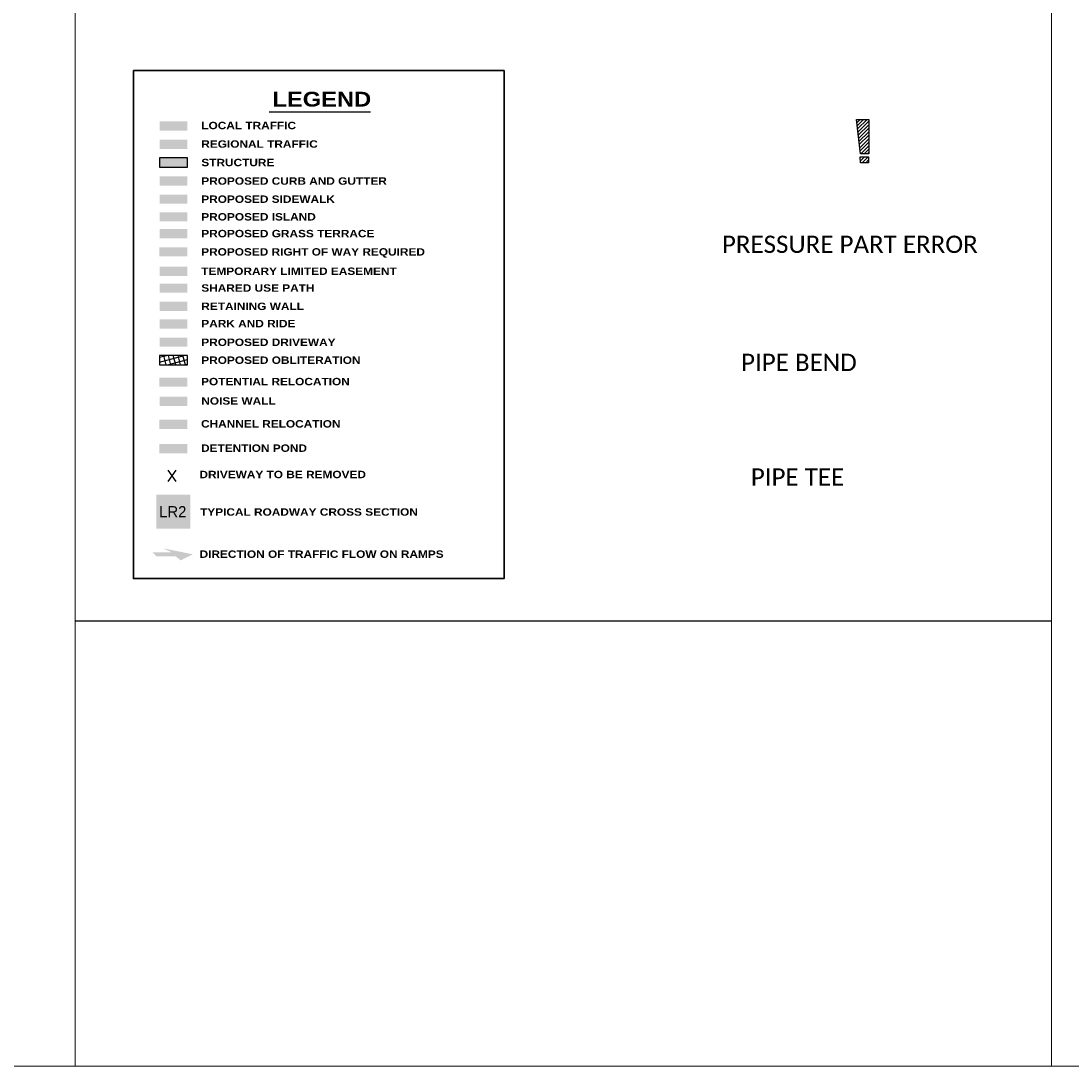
# Model space of a CAD drawing. Extents: x 3480 to 4622, y 4336 to 4703.
# Tile 24 of 33: x 4079 to 4132, y 4579 to 4632. Entities that reach past the tile are written whole.
import ezdxf
from ezdxf.enums import TextEntityAlignment as Align

# ---------------------------------------------------------------- set-up
doc = ezdxf.new("R2010")
doc.units = 0
doc.header["$MEASUREMENT"] = 0
for name, color, linetype, lineweight in [('P_MISC', 7, 'Continuous', 25), ('P_MISC_TYPS', 7, 'Continuous', 25), ('PLT_Sheet_Info', 7, 'Continuous', 18)]:
    doc.layers.add(name, color=color, linetype=linetype, lineweight=lineweight)
doc.layers.add('P_MISC_NoPlot', color=7, linetype='Continuous', lineweight=18, plot=False)
doc.layers.add('P_MISC_TXT', color=7, linetype='Continuous')
doc.styles.add('CalibriLight', font='calibril.ttf')
doc.styles.add('Style-dot_font5', font='dot_font5.shx')
doc.styles.add('Style-DOT_FONT_35', font='ariblk.ttf')
pattern_1 = [(45, (-14.6212, -14.98135), (-0.08838835, 0.08838835), [])]

# ---------------------------------------------------------------- blocks, each defined once
blk = doc.blocks.new('PRESSUREPARTERRORBLOCK')
h = blk.add_hatch()
h.set_pattern_fill('ANSI31', color=256)
h.set_pattern_definition(pattern_1)
h.paths.add_polyline_path([(2.776, 2.259), (2.151, 2.259), (2.35, 0.526), (2.776, 0.526)])
h = blk.add_hatch()
h.set_pattern_fill('ANSI31', color=256)
h.set_pattern_definition(pattern_1)
h.paths.add_polyline_path([(2.763, 0.363), (2.342, 0.363), (2.362, 0.07), (2.763, 0.07)])
at = {"color": 2}
for points in [[(2.151, 2.259), (2.776, 2.259), (2.776, 0.526), (2.35, 0.526)], [(2.342, 0.363), (2.763, 0.363), (2.763, 0.07), (2.362, 0.07)]]:
    blk.add_lwpolyline(points, close=True, dxfattribs=at)
blk = doc.blocks.new('*U62')
at = {"layer": 'P_MISC', "lineweight": 25}
for p, q in [((-75, 15.3), (-38.9, 25)), ((-75, -10.5), (57.6, 25)), ((-39.8, -25), (-53.2, 25)), ((-32.4, -25), (75, 3.8)), ((-13.9, -25), (-27.3, 25)), ((12, -25), (-1.4, 25)), ((37.9, -25), (24.5, 25)), ((63.7, -25), (50.4, 25)), ((64.2, -25), (75, -22.1))]:
    blk.add_line(p, q, dxfattribs=at)
at = {"layer": 'P_MISC', "lineweight": 25, "flags": 128}
blk.add_lwpolyline([(-75, 25), (-75, -25), (75, -25), (75, 25), (-75, 25)], close=True, dxfattribs=at)
blk = doc.blocks.new('*U63')
at = {"layer": 'P_MISC', "color": 7, "lineweight": 25}
for p, q in [((28.7, -41), (-28.7, 41)), ((-28.7, -41), (28.7, 41))]:
    blk.add_line(p, q, dxfattribs=at)
blk = doc.blocks.new('MARWT5')
at = {"layer": 'P_MISC', "linetype": 'Continuous', "lineweight": 40}
blk.add_hatch(color=256, dxfattribs=at).paths.add_polyline_path([(-11.5, -11.5), (-11.5, 92.2), (-32.6, 46.1), (0, 207.4), (32.6, 141.1), (11.5, 115.2), (11.5, 11.5)])
blk = doc.blocks.new('new block')
at = {"layer": 'P_MISC', "lineweight": 25}
blk.add_line((2148940.8, 2145312.2), (2149105.2, 2145312.2), dxfattribs=at)
at = {"layer": 'P_MISC', "color": 241, "lineweight": 25, "flags": 128}
blk.add_lwpolyline([(2148763.6, 2145237.4), (2148763.6, 2145222.4), (2148808.6, 2145222.4), (2148808.6, 2145237.4), (2148763.6, 2145237.4)], close=True, dxfattribs=at)
at = {"layer": 'P_MISC', "color": 81, "linetype": 'Continuous', "lineweight": 25, "extrusion": (0, 0, -1)}
blk.add_solid([(-2148763.6, 2145296.4), (-2148763.6, 2145281.4), (-2148808.6, 2145296.4), (-2148808.6, 2145281.4)], dxfattribs=at)
at = {"layer": 'P_MISC', "color": 131, "linetype": 'Continuous', "lineweight": 25}
blk.add_solid([(2148763.6, 2145266.7), (2148763.6, 2145251.7), (2148808.6, 2145266.7), (2148808.6, 2145251.7)], dxfattribs=at)
at = {"layer": 'P_MISC', "color": 241, "linetype": 'Continuous', "lineweight": 25, "extrusion": (0, 0, -1)}
blk.add_solid([(-2148763.6, 2145237.4), (-2148763.6, 2145222.4), (-2148808.6, 2145237.4), (-2148808.6, 2145222.4)], dxfattribs=at)
at = {"layer": 'P_MISC', "color": 40, "lineweight": 25}
blk.add_solid([(2148763.6, 2145207.4), (2148763.6, 2145192.4), (2148808.6, 2145207.4), (2148808.6, 2145192.4)], dxfattribs=at)
at = {"layer": 'P_MISC', "color": 20, "lineweight": 25}
blk.add_solid([(2148763.6, 2145178), (2148763.6, 2145163), (2148808.6, 2145178), (2148808.6, 2145163)], dxfattribs=at)
at = {"layer": 'P_MISC', "color": 9, "lineweight": 25}
blk.add_solid([(2148763.6, 2145149.4), (2148763.6, 2145134.4), (2148808.6, 2145149.4), (2148808.6, 2145134.4)], dxfattribs=at)
at = {"layer": 'P_MISC', "color": 3, "lineweight": 25}
blk.add_solid([(2148763.6, 2145122.2), (2148763.6, 2145107.2), (2148808.6, 2145122.2), (2148808.6, 2145107.2)], dxfattribs=at)
at = {"layer": 'P_MISC', "color": 2}
blk.add_solid([(2148763.2, 2145092.6), (2148763.2, 2145077.6), (2148808.2, 2145092.6), (2148808.2, 2145077.6)], dxfattribs=at)
at = {"layer": 'P_MISC', "color": 30, "extrusion": (0, 0, -1)}
blk.add_solid([(-2148763.6, 2145061.2), (-2148763.6, 2145046.2), (-2148808.6, 2145061.2), (-2148808.6, 2145046.2)], dxfattribs=at)
at = {"layer": 'P_MISC', "color": 201}
blk.add_solid([(2148763.6, 2145033.7), (2148763.6, 2145018.7), (2148808.6, 2145033.7), (2148808.6, 2145018.7)], dxfattribs=at)
at = {"layer": 'P_MISC', "color": 6, "extrusion": (0, 0, -1)}
blk.add_solid([(-2148763.6, 2145004.2), (-2148763.6, 2144989.2), (-2148808.6, 2145004.2), (-2148808.6, 2144989.2)], dxfattribs=at)
at = {"layer": 'P_MISC', "color": 31, "extrusion": (0, 0, -1)}
blk.add_solid([(-2148763.6, 2144975.7), (-2148763.6, 2144960.7), (-2148808.6, 2144975.7), (-2148808.6, 2144960.7)], dxfattribs=at)
at = {"layer": 'P_MISC', "color": 15}
blk.add_solid([(2148763.6, 2144946.2), (2148763.6, 2144931.2), (2148808.6, 2144946.2), (2148808.6, 2144931.2)], dxfattribs=at)
at = {"layer": 'P_MISC', "linetype": 'Continuous', "lineweight": 25}
blk.add_solid([(2148763.2, 2144881.4), (2148763.2, 2144866.4), (2148808.2, 2144881.4), (2148808.2, 2144866.4)], dxfattribs=at)
at = {"layer": 'P_MISC', "color": 216, "extrusion": (0, 0, -1)}
blk.add_solid([(-2148763.6, 2144850.2), (-2148763.6, 2144835.2), (-2148808.6, 2144850.2), (-2148808.6, 2144835.2)], dxfattribs=at)
at = {"layer": 'P_MISC', "color": 5, "linetype": 'Continuous', "lineweight": 25, "extrusion": (0, 0, -1)}
blk.add_solid([(-2148763.2, 2144812.9), (-2148763.2, 2144797.9), (-2148808.2, 2144812.9), (-2148808.2, 2144797.9)], dxfattribs=at)
at = {"layer": 'P_MISC', "color": 171, "linetype": 'Continuous', "lineweight": 25}
blk.add_solid([(2148763.2, 2144773.5), (2148763.2, 2144758.5), (2148808.2, 2144773.5), (2148808.2, 2144758.5)], dxfattribs=at)
at = {"layer": 'P_MISC', "lineweight": 25, "extrusion": (0, 0, -1)}
blk.add_solid([(-2148758.2, 2144691.3), (-2148813.2, 2144691.3), (-2148758.2, 2144636.3), (-2148813.2, 2144636.3)], dxfattribs=at)
at = {"layer": 'PLT_Sheet_Info', "lineweight": 30, "flags": 128}
blk.add_lwpolyline([(2148721.1, 2145378.8), (2149321.5, 2145378.8), (2149321.5, 2144555.5), (2148721.1, 2144555.5), (2148721.1, 2145378.8)], close=True, dxfattribs=at)
at = {"layer": 'P_MISC', "lineweight": 25, "xscale": 0.3000000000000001, "yscale": 0.3000000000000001, "zscale": 0.3000000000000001, "rotation": 359.9999514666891}
blk.add_blockref('*U62', (2148786.1, 2144909.7), dxfattribs=at)
at = {"layer": 'P_MISC', "color": 7, "lineweight": 25, "xscale": 0.225, "yscale": 0.225, "zscale": 0.225, "rotation": 359.9999514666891}
blk.add_blockref('*U63', (2148784, 2144721.9), dxfattribs=at)
at = {"layer": 'P_MISC', "linetype": 'Continuous', "lineweight": 40, "xscale": 0.3, "yscale": 0.3, "zscale": 0.3, "rotation": 270}
blk.add_blockref('MARWT5', (2148755.2, 2144594.8), dxfattribs=at)
at = {"layer": 'P_MISC', "lineweight": 25, "style": 'Style-DOT_FONT_35'}
for s, height, rotation, p in [('LEGEND', 24, 360, (2148946.4, 2145320.6)), ('LOCAL TRAFFIC', 12, 359.9999, (2148831.1, 2145283.9)), ('REGIONAL TRAFFIC', 12, 359.9999, (2148831.1, 2145253.9)), ('STRUCTURE', 12, 359.9999, (2148831.1, 2145223.9)), ('PROPOSED CURB AND GUTTER', 12, 359.9999, (2148831.1, 2145193.9)), ('PROPOSED SIDEWALK', 12, 359.9999, (2148831.1, 2145164.5)), ('PROPOSED ISLAND', 12, 359.9999, (2148831.1, 2145135.9)), ('PROPOSED GRASS TERRACE', 12, 359.9999, (2148831.1, 2145108.7)), ('TEMPORARY LIMITED EASEMENT', 12, 359.9999, (2148831.1, 2145047.7)), ('SHARED USE PATH', 12, 359.9999, (2148831.1, 2145020.5)), ('RETAINING WALL', 12, 359.9999, (2148831.1, 2144990.8)), ('PARK AND RIDE', 12, 359.9999, (2148831.1, 2144962.8)), ('PROPOSED DRIVEWAY', 12, 359.9999, (2148831.1, 2144932.5)), ('PROPOSED OBLITERATION', 12, 359.9999, (2148831.1, 2144903.5)), ('POTENTIAL RELOCATION', 12, 359.9999, (2148830.7, 2144868.8)), ('NOISE WALL', 12, 359.9999, (2148831.1, 2144837.4)), ('CHANNEL RELOCATION', 12, 359.9999, (2148830.7, 2144800.3)), ('DETENTION POND', 12, 359.9999, (2148830.7, 2144760.9)), ('DRIVEWAY TO BE REMOVED', 12, 359.9999, (2148828.1, 2144718.2)), ('TYPICAL ROADWAY CROSS SECTION ', 12, 360, (2148829.1, 2144657.4)), ('DIRECTION OF TRAFFIC FLOW ON RAMPS', 12, 360, (2148828.3, 2144589.1))]:
    blk.add_text(s, height=height, rotation=rotation, dxfattribs=at).set_placement(p)
at = {"layer": 'P_MISC', "color": 230, "linetype": 'Continuous', "lineweight": 40, "style": 'Style-dot_font5'}
blk.add_text('LR2', height=18, dxfattribs=at).set_placement((2148784.9, 2144663.9), align=Align.MIDDLE_CENTER)
at = {"layer": 'P_MISC', "lineweight": 25, "insert": (2148158.9, 2145075.6), "char_height": 12, "width": 2152.014, "attachment_point": 7, "rotation": 359.9999, "line_spacing_factor": 0.6, "style": 'Style-DOT_FONT_35'}
blk.add_mtext('^I^I^I^I^I^I^I^I^I^I^I^I^I^IPROPOSED RIGHT OF WAY REQUIRED', dxfattribs=at)
blk = doc.blocks.new('BLOCK-legend')
blk.add_blockref('new block', (-2148721.1, -2144555.5))

msp = doc.modelspace()

# ---------------------------------------------------------------- linework, layer by layer
at = {"layer": 'P_MISC_NoPlot'}
msp.add_lwpolyline([(4019.255, 4676.645), (4176.755, 4676.645), (4176.755, 4579.145), (4019.255, 4579.145)], close=True, dxfattribs=at)
at = {"layer": 'P_MISC_NoPlot', "flags": 128}
for points in [[(4081.427, 4633.262), (4081.427, 4579.145)], [(4130.861, 4579.145), (4130.861, 4633.262)]]:
    msp.add_lwpolyline(points, dxfattribs=at)
at = {"layer": 'P_MISC_TYPS', "flags": 128}
msp.add_lwpolyline([(4081.427, 4601.692), (4130.861, 4601.692)], dxfattribs=at)

# ---------------------------------------------------------------- block references
msp.add_blockref('PRESSUREPARTERRORBLOCK', (4118.828, 4624.832))
at = {"layer": 'P_MISC_TYPS', "xscale": 0.03125, "yscale": 0.03125, "zscale": 0.03125}
msp.add_blockref('BLOCK-legend', (4084.373, 4603.836), dxfattribs=at)

# ---------------------------------------------------------------- texts
at = {"layer": 'P_MISC_TXT', "char_height": 0.875, "attachment_point": 1, "style": 'CalibriLight'}
for s, insert, width in [('PRESSURE PART ERROR', (4114.17, 4621.206), 13.81509), ('PIPE BEND', (4115.14, 4615.224), 6.00256), ('PIPE TEE', (4115.633, 4609.419), 6.00256)]:
    msp.add_mtext(s, dxfattribs=dict(at, insert=insert, width=width))

doc.saveas('drawing.dxf')
